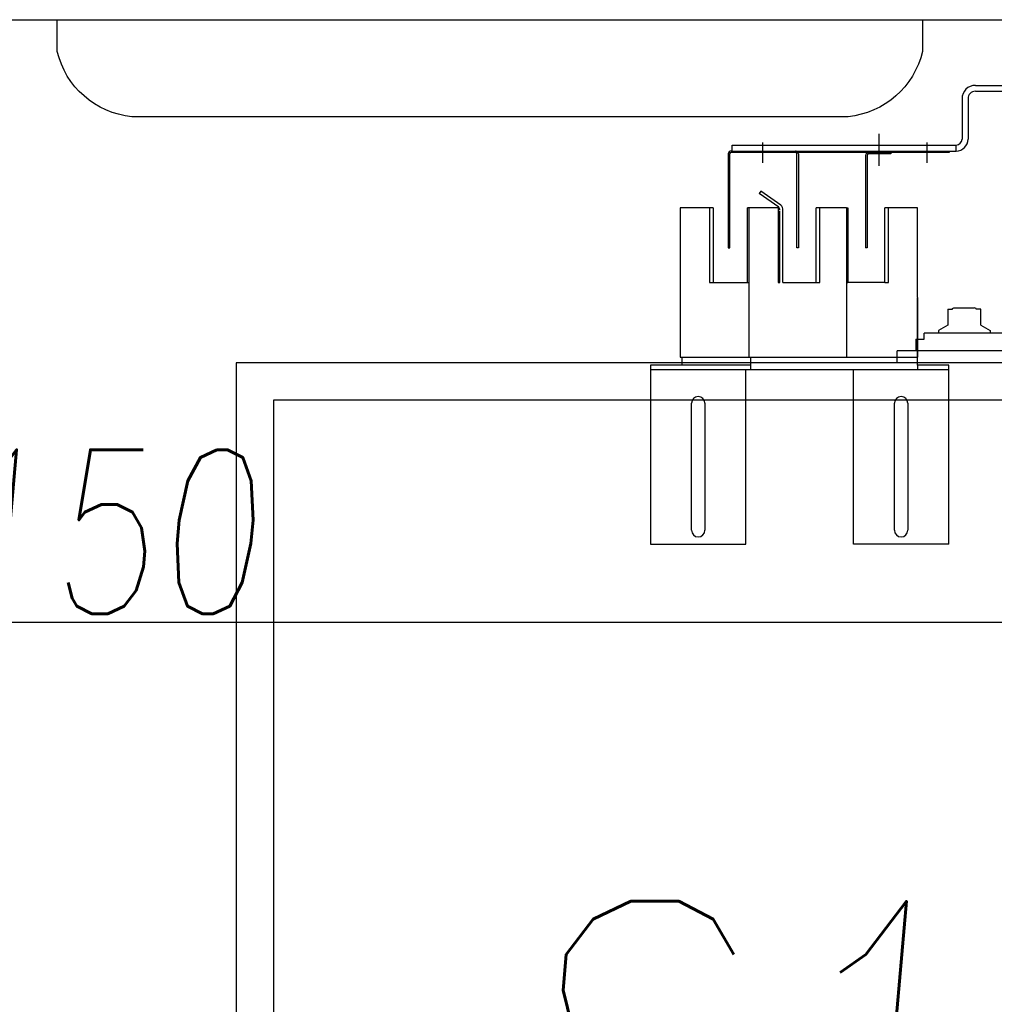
# Model space of a CAD drawing. Header units: millimetres. Extents: x 171 to 266814, y 44 to 350448.
# Tile 24 of 105: x 17832 to 18486, y 18523 to 19183. Entities that reach past the tile are written whole.
import ezdxf

# ---------------------------------------------------------------- set-up
doc = ezdxf.new("R2010")
doc.units = ezdxf.units.MM
doc.header["$LTSCALE"] = 100
for name, color, linetype in [('KOTY 50', 7, 'Continuous'), ('NOVÁ TENKÁ', 240, 'Continuous'), ('POPIS2', 2, 'Continuous'), ('TEXT_35', 2, 'Continuous'), ('ŽB', 3, 'Continuous')]:
    doc.layers.add(name, color=color, linetype=linetype)
doc.styles.add('CS-ROMANS', font='romans.shx', dxfattribs={"width": 0.75, "oblique": 5})
doc.dimstyles.new('A_KÓTA_50', dxfattribs={"dimtxt": 110, "dimasz": 2, "dimexe": 100, "dimexo": 1500, "dimgap": 40, "dimtad": 1, "dimrnd": 1, "dimdsep": 46, "dimtxsty": 'CS-ROMANS', "dimblk": 'KOT_CARA20', "dimcen": 45, "dimse1": 1, "dimse2": 1, "dimclrd": 256, "dimclre": 256, "dimclrt": 256, "dimadec": 0, "dimazin": 0, "dimtfac": 1, "dimtix": 1, "dimtmove": 2, "dimatfit": 3, "dimldrblk": 'OBLIQUE', "dimfxl": 100, "dimtolj": 1, "dimarcsym": 0})

# ---------------------------------------------------------------- blocks, each defined once
blk = doc.blocks.new('ev výtah')
at = {"layer": 'NOVÁ TENKÁ'}
for p, q in [((31110.44, 12972.41), (28910.44, 12972.41)), ((31110.44, 11297.41), (31110.44, 12972.41)), ((31085.44, 12947.41), (28935.44, 12947.41)), ((31085.44, 11297.41), (31085.44, 12947.41)), ((31108.84, 12694.76), (30988.84, 12694.76)), ((30988.84, 12694.76), (30988.84, 12630.76)), ((31105.84, 12494.76), (31105.84, 12694.76)), ((31108.84, 12673.76), (31108.84, 12694.76)), ((31108.84, 12627.76), (31108.84, 12673.76)), ((31114.34, 12673.76), (31108.84, 12673.76)), ((30998.34, 12667.26), (31045.79, 12667.26)), ((31045.79, 12667.26), (31083.34, 12667.26)), ((31045.29, 12658.26), (30998.34, 12658.26)), ((31083.34, 12658.26), (31045.29, 12658.26)), ((31114.34, 12653.26), (31114.34, 12608.76)), ((31252.44, 12639.91), (31252.44, 12489.91)), ((31252.44, 12639.91), (31256.44, 12639.91)), ((31256.44, 12639.91), (31256.44, 12489.91)), ((30988.84, 12630.76), (31105.84, 12630.76)), ((31108.84, 12627.76), (31105.84, 12627.76)), ((31114.34, 12627.76), (31108.84, 12627.76)), ((31214.34, 12628.76), (31214.34, 12629.76)), ((31214.7, 12608.72), (31223.9, 12621.85)), ((31216.24, 12607.43), (31225.54, 12620.71)), ((31225.54, 12620.71), (31223.9, 12621.85)), ((31258.2, 12619.6), (31244.46, 12619.6)), ((31114.34, 12607.26), (31114.34, 12562.76)), ((31164.34, 12607.96), (31212.13, 12607.96)), ((31164.34, 12605.96), (31212.7, 12605.96)), ((31114.34, 12581.76), (31114.34, 12561.26)), ((31214.34, 12563.26), (31214.34, 12582.76)), ((30988.84, 12558.76), (31105.84, 12558.76)), ((30988.84, 12494.76), (30988.84, 12558.76)), ((30988.84, 12494.76), (30988.84, 12558.76)), ((31214.34, 12563.26), (31114.34, 12563.26)), ((31114.34, 12561.26), (31114.34, 12515.76)), ((31164.34, 12563.26), (31164.34, 12562.43)), ((31164.34, 12563.26), (31164.34, 12562.43)), ((31164.34, 12537.76), (31164.34, 12562.43)), ((31214.34, 12562.43), (31164.34, 12562.43)), ((31214.34, 12563.43), (31214.34, 12562.43)), ((31249.44, 12550.6), (31187.44, 12550.6)), ((31187.44, 12549.6), (31187.44, 12550.6)), ((31249.44, 12549.6), (31187.44, 12549.6)), ((31250.44, 12533.6), (31250.44, 12548.6)), ((31251.44, 12533.6), (31251.44, 12548.6)), ((31164.34, 12537.76), (31214.34, 12537.76)), ((31263.84, 12541.6), (31242.58, 12541.6)), ((30998.34, 12531.26), (31045.55, 12531.26)), ((31045.55, 12531.26), (31083.34, 12531.26)), ((31251.44, 12533.6), (31250.44, 12533.6)), ((31110.6, 12529.41), (31118.44, 12529.41)), ((31118.44, 12196.91), (31118.44, 12529.41)), ((31045.55, 12522.26), (30998.34, 12522.26)), ((31083.34, 12522.26), (31045.55, 12522.26)), ((31108.84, 12515.76), (31105.84, 12515.76)), ((31108.84, 12494.76), (31108.84, 12515.76)), ((31108.84, 12515.76), (31153.84, 12515.76)), ((31154.34, 12515.76), (31114.34, 12515.76)), ((31126.44, 12516.91), (31118.44, 12516.91)), ((31126.44, 12516.91), (31126.44, 12511.41)), ((31126.44, 12511.41), (31130.44, 12511.41)), ((31130.44, 12196.01), (31130.44, 12511.41)), ((31258.2, 12509.6), (31244.46, 12509.6)), ((31132.16, 12501.66), (31130.44, 12501.66)), ((31135.77, 12495.41), (31132.16, 12501.66)), ((30988.84, 12494.76), (31108.84, 12494.76)), ((31146.44, 12495.41), (31135.77, 12495.41)), ((31146.44, 12495.41), (31146.44, 12492.41)), ((31146.44, 12492.41), (31146.81, 12492.41)), ((31146.81, 12492.41), (31147.44, 12491.32)), ((31147.44, 12491.32), (31147.44, 12477.49)), ((31252.44, 12489.91), (31256.44, 12489.91)), ((31287.44, 12485.91), (31260.44, 12485.91)), ((31287.44, 12481.91), (31260.44, 12481.91)), ((31135.77, 12473.41), (31132.16, 12467.16)), ((31135.77, 12473.41), (31146.44, 12473.41)), ((31146.44, 12476.41), (31146.81, 12476.41)), ((31146.44, 12473.41), (31146.44, 12476.41)), ((31146.81, 12476.41), (31147.44, 12477.49)), ((31292.44, 12476.91), (31292.44, 12235.41)), ((31296.44, 12476.91), (31296.44, 12235.41)), ((31132.16, 12467.16), (31130.44, 12467.16))]:
    blk.add_line(p, q, dxfattribs=at)
at = {"layer": 'NOVÁ TENKÁ', "ltscale": 0.25}
blk.add_lwpolyline([(31319.2, 13092.41), (31340.44, 13092.41), (31340.44, 12512.41), (31319.2, 12512.41), (31319.2, 12512.41, -0.320438), (31275.44, 12562.34), (31275.44, 12562.34), (31275.44, 13042.47), (31275.44, 13042.47, -0.320438), (31319.2, 13092.41)], format="xyb", close=True, dxfattribs=at)
at = {"layer": 'NOVÁ TENKÁ'}
for points in [[(31214.34, 12655.26), (31214.34, 12674.76), (31114.34, 12674.76), (31114.34, 12653.26)], [(31214.34, 12652.76), (31214.34, 12655.26), (31164.34, 12655.26), (31164.34, 12628.76)], [(31214.34, 12652.76), (31164.34, 12652.76), (31164.34, 12629.76), (31214.34, 12629.76)], [(31250.44, 12642.6), (31187.44, 12642.6), (31187.44, 12641.6), (31250.44, 12641.6)], [(31252.44, 12640.6), (31252.44, 12494.6), (31251.44, 12494.6), (31251.44, 12640.6)], [(31214.34, 12608.44), (31214.34, 12628.76), (31114.34, 12628.76), (31114.34, 12607.26)], [(31214.34, 12608.44), (31214.34, 12609.26), (31164.34, 12609.26), (31164.34, 12607.96)], [(31164.34, 12605.96), (31164.34, 12583.76), (31214.34, 12583.76)], [(31164.34, 12605.96), (31164.34, 12581.26), (31214.34, 12581.26), (31214.34, 12583.76)], [(31250.44, 12595.6), (31187.44, 12595.6), (31187.44, 12596.6), (31250.44, 12596.6)], [(31154.34, 12515.76), (31214.34, 12515.76), (31214.34, 12537.76)], [(31164.34, 12537.76), (31164.34, 12535.26), (31214.34, 12535.26), (31214.34, 12537.76)], [(31164.34, 12537.76), (31164.34, 12535.26), (31214.34, 12535.26), (31214.34, 12537.76)]]:
    blk.add_lwpolyline(points, dxfattribs=at)
for centre, radius, start, end in [((30998.34, 12662.76), 4.5, 90, 180), ((31083.34, 12662.76), 4.5, 0, 90), ((30998.34, 12662.76), 4.5, 180, 270), ((31083.34, 12662.76), 4.5, 270, 0), ((31250.44, 12640.6), 2, 0, 90), ((31250.44, 12640.6), 1, 0, 90), ((31212.7, 12610.96), 5, 270, 315), ((31212.71, 12610.96), 3, 270, 315.01696), ((31250.44, 12597.6), 1, 270, 0), ((31250.44, 12597.6), 2, 300, 0), ((31250.44, 12597.6), 2, 270, 300), ((31249.44, 12548.6), 2, 0, 90), ((31249.44, 12548.6), 1, 0, 90), ((30998.34, 12526.76), 4.5, 90, 180), ((31083.34, 12526.76), 4.5, 0, 90), ((30998.34, 12526.76), 4.5, 180, 270), ((31083.34, 12526.76), 4.5, 270, 0), ((31260.44, 12489.91), 8, 180, 270), ((31260.44, 12489.91), 4, 180, 270), ((31287.44, 12476.91), 9, 0, 90), ((31287.44, 12476.91), 5, 0, 90)]:
    blk.add_arc(centre, radius, start, end, dxfattribs=at)
blk = doc.blocks.new('KOT_CARA20')
for p, q in [((0, 20), (0, -20)), ((0, 0), (14.14, 14.14)), ((0, 0), (-14.14, -14.14))]:
    blk.add_line(p, q)
blk = doc.blocks.new('*D158')
at = {"layer": 'Defpoints', "color": 0, "transparency": 16777216}
for p in [(17757.56, 18744.74), (17607.56, 18663.44), (17757.56, 18648.98)]:
    blk.add_point(p, dxfattribs=at)
at = {"layer": 'KOTY 50', "lineweight": -2, "ltscale": 5, "transparency": 16777216}
blk.add_line((17609.56, 18744.74), (17755.56, 18744.74), dxfattribs=at)
at = {"layer": 'KOTY 50', "lineweight": -2, "transparency": 16777216, "xscale": 2, "yscale": 2, "zscale": 2, "rotation": 180}
blk.add_blockref('KOT_CARA20', (17607.56, 18744.74), dxfattribs=at)
at = {"layer": 'KOTY 50', "lineweight": -2, "transparency": 16777216, "xscale": 2, "yscale": 2, "zscale": 2}
blk.add_blockref('KOT_CARA20', (17757.56, 18744.74), dxfattribs=at)
at = {"layer": 'KOTY 50', "transparency": 16777216, "insert": (17887.83, 18839.74), "char_height": 110, "attachment_point": 5, "style": 'CS-ROMANS'}
blk.add_mtext('\\A1;150', dxfattribs=at)
blk = doc.blocks.new('_OBLIQUE')
at = {"color": 0, "linetype": 'ByBlock', "ltscale": 15}
blk.add_line((-0.5, -0.5), (0.5, 0.5), dxfattribs=at)
blk = doc.blocks.new('*D159')
at = {"layer": 'Defpoints', "color": 0, "transparency": 16777216}
for p in [(20000.11, 18779.21), (20000.11, 18697.91), (17757.56, 18648.98)]:
    blk.add_point(p, dxfattribs=at)
at = {"layer": 'KOTY 50', "lineweight": -2, "ltscale": 5, "transparency": 16777216}
blk.add_line((17759.56, 18779.21), (19998.11, 18779.21), dxfattribs=at)
at = {"layer": 'KOTY 50', "lineweight": -2, "transparency": 16777216, "xscale": 2, "yscale": 2, "zscale": 2, "rotation": 180}
blk.add_blockref('KOT_CARA20', (17757.56, 18779.21), dxfattribs=at)
at = {"layer": 'KOTY 50', "lineweight": -2, "transparency": 16777216, "xscale": 2, "yscale": 2, "zscale": 2}
blk.add_blockref('KOT_CARA20', (20000.11, 18779.21), dxfattribs=at)
at = {"layer": 'KOTY 50', "transparency": 16777216, "insert": (18878.83, 18874.21), "char_height": 110, "attachment_point": 5, "style": 'CS-ROMANS'}
blk.add_mtext('\\A1;2243', dxfattribs=at)

msp = doc.modelspace()

# ---------------------------------------------------------------- linework, layer by layer
at = {"layer": 'ŽB', "color": 253}
msp.add_line((17757.556, 19182.91), (19857.556, 19182.91), dxfattribs=at)
msp.add_line((17757.556, 19182.91), (19857.556, 19182.91), dxfattribs=at)

# ---------------------------------------------------------------- block references
at = {"layer": 'TEXT_35', "color": 253, "rotation": 90}
msp.add_blockref('ev výtah', (30949.963, -12157.529), dxfattribs=at)

# ---------------------------------------------------------------- texts
at = {"layer": 'POPIS2', "color": 253, "ltscale": 15, "style": 'CS-ROMANS', "oblique": 5, "width": 0.75}
msp.add_text('S1.05', height=250, dxfattribs=at).set_placement((18155.809, 18342.073))

# ---------------------------------------------------------------- dimensions: what is measured, and where the dimension line sits
at = {"layer": 'KOTY 50', "color": 253, "ltscale": 5}
dim = msp.add_linear_dim(base=(20000.105, 18779.206), p1=(17757.556, 18648.981), p2=(20000.105, 18697.91), dimstyle='A_KÓTA_50', dxfattribs=at)
dim.commit()
dim.dimension.update_dxf_attribs({"geometry": '*D159', "text_midpoint": (18878.831, 18874.206)})
dim = msp.add_linear_dim(base=(17757.556, 18744.735), p1=(17607.556, 18663.44), p2=(17757.556, 18648.981), dimstyle='A_KÓTA_50', dxfattribs=at)
dim.commit()
dim.dimension.update_dxf_attribs({"geometry": '*D158', "text_midpoint": (17887.827, 18839.735), "dimtype": 160})

doc.saveas('drawing.dxf')
